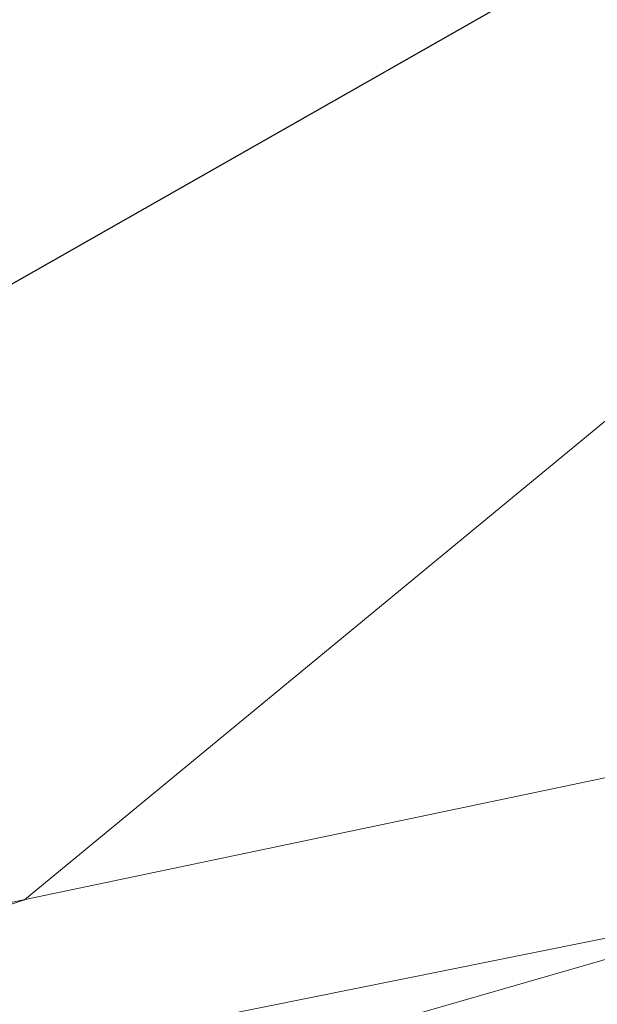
# Model space of a CAD drawing. Extents: x 1620613 to 1693141, y 557269 to 607790.
# Tile 156 of 256: x 1620820.32 to 1620821.56, y 607272.76 to 607274.87. Entities that reach past the tile are written whole.
import ezdxf

# ---------------------------------------------------------------- set-up
doc = ezdxf.new("R2010")
doc.units = 0
doc.header["$LTSCALE"] = 10
doc.header["$MEASUREMENT"] = 0
doc.linetypes.add('DGN Style 2', pattern=[7.346996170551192, 4.408197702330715, -2.938798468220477])
doc.linetypes.add('DGN Style 3', pattern=[10.28579463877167, 7.346996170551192, -2.938798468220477])
for name, color, linetype, lineweight in [('BD_X_Building', 241, 'Continuous', 0), ('DT_X_Contour_Major', 132, 'DGN Style 3', 30), ('DT_X_Contour_Minor', 136, 'DGN Style 3', 0), ('SV_X_Top_of_Bank', 97, 'DGN Style 2', 0), ('XS_X_Ground_Line', 92, 'DGN Style 3', 13)]:
    doc.layers.add(name, color=color, linetype=linetype, lineweight=lineweight)

# ---------------------------------------------------------------- blocks, each defined once
blk = doc.blocks.new('*U1004')
at = {"layer": 'DT_X_Contour_Major', "elevation": 1.400041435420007, "flags": 128}
blk.add_lwpolyline([(-21.93976150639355, 52.43080084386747), (-24.55939365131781, 50.56623233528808), (-25.07324931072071, 50.20075540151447), (-25.49211679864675, 49.90342538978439), (-25.81599611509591, 49.67424229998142), (-26.04488725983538, 49.51320613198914), (-26.5286127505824, 49.17463891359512), (-26.86069815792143, 48.89643813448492), (-27.49416026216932, 48.31576121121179), (-28.42899906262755, 47.43260814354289), (-29.66521455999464, 46.24697893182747), (-33.36362481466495, 42.68199950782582), (-34.63789799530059, 41.43113654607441), (-35.6869098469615, 40.35228222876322), (-36.51066036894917, 39.44543655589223), (-37.10914956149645, 38.71059952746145), (-39.37648935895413, 35.68271356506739), (-39.14461140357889, 34.72440318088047), (-39.11748551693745, 34.53703988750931), (-39.13548412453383, 34.38565445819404), (-39.19860722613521, 34.270246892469), (-39.30685482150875, 34.19081719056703), (-39.65568106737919, 34.02697513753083), (-39.80547600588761, 33.95399467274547), (-39.99324113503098, 33.85793481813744), (-40.21897645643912, 33.73879557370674), (-40.48268196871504, 33.59657693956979), (-41.23652359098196, 33.18655472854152), (-41.48677899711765, 33.04911515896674), (-41.67216399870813, 32.94431310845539), (-41.79267859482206, 32.87214857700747), (-41.8483227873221, 32.83262156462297), (-41.91021342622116, 32.77073289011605), (-41.93535763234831, 32.74787348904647), (-41.9643722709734, 32.72571179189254), (-41.99725734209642, 32.704247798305), (-42.03401284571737, 32.68348150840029), (-42.13718809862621, 32.62903500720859), (-42.17056614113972, 32.6109156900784), (-42.19331882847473, 32.59739261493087), (-42.20544616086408, 32.58846578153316), (-42.20694813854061, 32.58413519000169), (-42.19678627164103, 32.57871526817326), (-42.24759114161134, 32.55830200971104), (-42.40762715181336, 32.50112717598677), (-42.67689430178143, 32.40719076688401), (-43.05539259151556, 32.27649278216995), (-44.2103628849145, 31.87894938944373), (-44.59880446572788, 31.7446870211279), (-44.89790148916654, 31.64005746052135), (-45.107653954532, 31.5650607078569), (-45.22806186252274, 31.51969676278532), (-45.43002354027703, 31.43823665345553), (-45.49723870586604, 31.41096942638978), (-45.5474129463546, 31.39026282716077), (-45.58054626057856, 31.37611685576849), (-45.59663864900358, 31.36853151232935), (-45.61683045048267, 31.35705143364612), (-45.64332445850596, 31.34364673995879), (-45.70766263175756, 31.31204271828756), (-45.80984497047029, 31.26223936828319), (-45.94987147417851, 31.1942366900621), (-46.37373437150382, 30.98863044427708), (-46.60722330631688, 30.88066116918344), (-46.98979293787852, 30.71095802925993), (-47.52144326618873, 30.47952102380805), (-48.2021742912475, 30.18635015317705), (-50.21623128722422, 29.32224934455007), (-51.00338110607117, 28.98437580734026), (-51.85428781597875, 28.61883080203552), (-52.76895141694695, 28.22561432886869), (-53.7473719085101, 27.80472638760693), (-56.44150240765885, 26.64546325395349), (-57.53962421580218, 26.16893911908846), (-58.81339176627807, 25.60881406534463), (-60.26280505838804, 24.96508809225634), (-61.88786409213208, 24.23776120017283), (-66.45554917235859, 22.18675492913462), (-68.09062899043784, 21.45315311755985), (-69.57010463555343, 20.7906023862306), (-70.89397610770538, 20.1991027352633), (-72.06224340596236, 19.67865416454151), (-74.97015063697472, 18.38552608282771), (-76.15826667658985, 17.85616739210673), (-77.54168437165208, 17.23793738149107), (-79.12040372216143, 16.53083605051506), (-80.89442472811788, 15.73486339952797), (-85.88554961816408, 13.49377457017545), (-87.62136641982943, 12.71386338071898), (-89.0854731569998, 12.05494643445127), (-90.27786982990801, 11.51702373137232), (-91.19855643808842, 11.10009527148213), (-93.29144064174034, 10.1496117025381), (-94.07535680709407, 9.793956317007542), (-94.85744215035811, 9.439852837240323), (-95.6376966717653, 9.08730126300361), (-96.4161203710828, 8.736301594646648), (-98.48947580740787, 7.802371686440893), (-99.23885750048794, 7.464915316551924), (-99.93198600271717, 7.152993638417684), (-100.5688613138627, 6.866606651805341), (-101.1494834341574, 6.605754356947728), (-102.6228048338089, 5.94419449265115), (-103.1514858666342, 5.705517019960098), (-103.6325379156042, 5.485654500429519), (-104.065960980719, 5.284606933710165), (-104.4517550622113, 5.102374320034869), (-105.4170339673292, 4.641507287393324), (-105.7694686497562, 4.47372590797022), (-106.1028135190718, 4.316032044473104), (-106.4170685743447, 4.168425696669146), (-106.7122338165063, 4.030906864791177), (-107.4738880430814, 3.677640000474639), (-107.7785452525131, 3.536887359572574), (-108.1212762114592, 3.379579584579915), (-108.502080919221, 3.205716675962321), (-108.9209593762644, 3.015298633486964), (-110.0887335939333, 2.485443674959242), (-110.4712485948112, 2.312849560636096), (-110.7429629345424, 2.192458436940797), (-110.9038766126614, 2.124270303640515), (-110.9539896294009, 2.108285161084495), (-110.9398901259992, 2.13526210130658), (-110.9489432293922, 2.137609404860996), (-110.9866771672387, 2.124418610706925), (-111.0530919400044, 2.095689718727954), (-111.1481875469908, 2.05142272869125), (-111.4400169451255, 1.912659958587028), (-111.5377982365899, 1.866876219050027), (-111.612270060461, 1.833597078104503), (-111.6634324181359, 1.812822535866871), (-111.6912853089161, 1.804552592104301), (-111.7344803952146, 1.799172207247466), (-111.762095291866, 1.790682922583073), (-111.8125436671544, 1.769250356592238), (-111.885825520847, 1.734874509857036), (-111.9819408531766, 1.687555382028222), (-112.2686930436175, 1.544113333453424), (-112.3985299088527, 1.479032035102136), (-112.5729763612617, 1.391369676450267), (-112.7920324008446, 1.281126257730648), (-113.0556980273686, 1.148301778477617), (-114.3902266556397, 0.4757650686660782), (-114.7635977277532, -0.3447833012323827), (-114.8748791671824, -0.5615521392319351), (-115.048707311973, -0.8601950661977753), (-115.2850821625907, -1.240712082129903), (-115.5840037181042, -1.703103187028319), (-116.4645234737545, -3.045311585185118), (-116.8413496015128, -3.571592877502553), (-117.3114381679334, -4.14378045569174), (-117.8747891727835, -4.761874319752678), (-118.5314026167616, -5.425874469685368), (-120.4067217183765, -7.257749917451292), (-121.1277644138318, -7.920910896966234), (-121.8844031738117, -8.536487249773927), (-122.6766379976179, -9.104478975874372), (-123.5044688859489, -9.624886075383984), (-125.7594793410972, -10.94919217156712), (-126.6775372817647, -11.49014861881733), (-127.7404532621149, -12.11978838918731), (-128.9482272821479, -12.83811148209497), (-130.3008593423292, -13.64511789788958), (-134.101022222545, -15.91537943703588), (-135.3573783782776, -16.66637514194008), (-136.276324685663, -17.21666610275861), (-136.8578611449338, -17.56625231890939), (-137.1019877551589, -17.71513379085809), (-137.5155896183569, -17.98126051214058), (-138.0021783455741, -18.29434967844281), (-139.7976898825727, -19.44964814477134), (-142.9226688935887, -21.46037510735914), (-144.2252609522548, -22.26990701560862), (-145.7893028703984, -23.19045751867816), (-147.6147946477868, -24.22202661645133), (-149.7017362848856, -25.36461430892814), (-155.6155137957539, -28.55953961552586), (-157.5561379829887, -29.60797401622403), (-158.9426774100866, -30.35708323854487), (-159.7751320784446, -30.80686728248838), (-160.0535019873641, -30.95732614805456), (-160.0570420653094, -30.95944955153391), (-160.0854222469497, -30.97484128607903), (-160.1679077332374, -31.01942393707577), (-160.3044985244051, -31.09319750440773), (-161.5113554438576, -31.74477505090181), (-161.6256752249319, -31.79949204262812), (-161.6474569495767, -31.80970840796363), (-161.6638079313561, -31.81690736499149), (-161.6747281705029, -31.82108891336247), (-161.6802176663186, -31.8222530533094), (-161.6876153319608, -31.82133421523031), (-161.9299380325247, -31.95611541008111), (-162.6513578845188, -32.3611481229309), (-163.8518748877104, -33.03643235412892), (-165.5314890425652, -33.98196810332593), (-170.6492563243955, -36.86373212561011), (-172.5723847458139, -37.9128201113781), (-174.5034445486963, -38.89876105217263), (-176.4424357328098, -39.82155494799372), (-178.3893582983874, -40.68120179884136), (-183.5917269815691, -42.88939734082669), (-185.3273554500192, -43.62527062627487), (-186.6324643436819, -44.17674382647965), (-187.5070536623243, -44.54381694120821), (-187.9511234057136, -44.72648997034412), (-188.5612832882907, -44.96775126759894), (-188.7629008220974, -45.04776677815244), (-188.9101335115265, -45.10686733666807), (-189.0029813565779, -45.1450529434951), (-189.0414443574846, -45.16232359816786), (-189.0714992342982, -45.18049207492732), (-189.63210551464, -45.52159093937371), (-190.315957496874, -45.93774475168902), (-191.2688420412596, -46.51763481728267), (-196.3433792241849, -49.60583971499), (-202.8910931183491, -52.39049943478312), (-204.1230099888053, -52.91439581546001), (-205.0125975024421, -53.29265936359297), (-205.5598556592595, -53.52529007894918), (-205.7647844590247, -53.61228796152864), (-205.9841149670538, -53.70441025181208), (-206.304465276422, -53.83896245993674), (-207.5183382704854, -54.3488083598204), (-209.6463221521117, -55.24259532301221), (-210.5580805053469, -55.61734610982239), (-211.697367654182, -56.07125824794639), (-213.0641835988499, -56.60433173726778), (-214.6585283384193, -57.21656657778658), (-219.2134860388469, -58.95474128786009), (-220.7191495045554, -59.52947263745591), (-221.8199216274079, -59.95003565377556), (-222.5158024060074, -60.21643033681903), (-222.806791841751, -60.32865668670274), (-223.0429085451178, -60.42236917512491), (-223.366670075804, -60.54776194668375), (-224.1608671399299, -60.85365589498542), (-225.4254997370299, -61.34005101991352), (-227.1605678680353, -62.00694732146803), (-232.4146635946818, -64.02600569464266), (-234.3447776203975, -64.77087480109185), (-236.194547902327, -65.49118834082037), (-237.9639744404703, -66.18694631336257), (-239.6530572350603, -66.85814871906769), (-244.0501530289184, -68.61528104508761), (-245.5468302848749, -69.21262640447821), (-246.7390402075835, -69.6868132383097), (-247.6267827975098, -70.03784154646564), (-248.2100580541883, -70.26571132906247), (-249.3595022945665, -70.70915271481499), (-249.8617549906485, -70.88904846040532), (-250.5064298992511, -71.09615465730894), (-251.2935270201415, -71.33047130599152), (-252.2230463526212, -71.59199840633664), (-254.8916608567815, -72.32568460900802), (-255.9925903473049, -72.5987218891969), (-257.2939179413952, -72.8675690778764), (-258.7956436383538, -73.13222617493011), (-260.4977674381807, -73.39269318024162), (-265.3039617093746, -74.08168507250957), (-266.1266109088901, -74.56554924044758), (-264.9899128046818, -75.5003978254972), (-261.8938673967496, -76.8862308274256), (-256.8384746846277, -78.72304824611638), (-240.7449643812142, -84.22254058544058), (-235.4237471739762, -86.00029451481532), (-231.5302282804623, -87.20893704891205), (-229.0644077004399, -87.84846818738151), (-228.0262854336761, -87.91888793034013), (-227.1615571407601, -87.34785871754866), (-226.6587336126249, -87.28293034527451), (-225.7988092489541, -87.5164171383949), (-224.581784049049, -88.04831909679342), (-223.0076580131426, -88.87863622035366), (-218.3338541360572, -91.49070210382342), (-216.7270128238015, -92.33611458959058), (-215.4118417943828, -92.91330263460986), (-214.3883410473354, -93.22226623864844), (-213.6565105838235, -93.26300540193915), (-212.0938563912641, -93.0140105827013), (-211.4662516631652, -92.86694058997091), (-210.755428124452, -92.61247672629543), (-209.9613857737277, -92.25061899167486), (-209.0841246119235, -91.78136738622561), (-206.6338030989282, -90.38683794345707), (-205.8058606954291, -89.91874913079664), (-205.159774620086, -89.56037977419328), (-204.6955448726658, -89.31172987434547), (-204.4131714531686, -89.17279943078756), (-203.9026507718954, -88.9486108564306), (-203.5535843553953, -88.8066317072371), (-202.8892756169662, -88.54883569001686), (-201.9097245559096, -88.17522280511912), (-200.6149311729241, -87.68579305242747), (-196.7418257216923, -86.22622455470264), (-195.355017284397, -85.68387052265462), (-194.0994210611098, -85.15148479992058), (-192.9750370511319, -84.62906738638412), (-191.9818652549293, -84.11661828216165), (-189.5083567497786, -82.76337841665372), (-188.5476012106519, -82.26692584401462), (-187.5204659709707, -81.79249802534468), (-186.4269510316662, -81.34009496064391), (-185.2670563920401, -80.90971665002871), (-182.085497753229, -79.79140749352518), (-181.0110235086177, -79.41236451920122), (-180.1737697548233, -79.11396746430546), (-179.5737364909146, -78.89621632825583), (-179.21092371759, -78.759111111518), (-178.5597169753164, -78.50102509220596), (-178.274725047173, -78.3896349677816), (-177.9081543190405, -78.24902910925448), (-177.4600047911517, -78.07920751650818), (-176.9302764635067, -77.88017018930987), (-175.408895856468, -77.31044967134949), (-174.5538751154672, -76.98286888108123), (-173.1298483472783, -76.42741689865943), (-171.1368155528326, -75.64409372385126), (-168.5747767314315, -74.63289935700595), (-160.9839985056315, -71.63255278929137), (-158.4766794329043, -70.64185147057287), (-156.6478058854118, -69.92000744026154), (-155.4973778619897, -69.46702069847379), (-155.0253953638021, -69.28289124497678), (-154.6713694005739, -69.15035575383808), (-154.5121142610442, -69.0797579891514), (-154.2998683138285, -68.96736631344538), (-154.0346315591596, -68.81318072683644), (-153.7164039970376, -68.61720122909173), (-152.7971427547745, -68.0388640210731), (-152.4399201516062, -67.82467224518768), (-152.0576982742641, -67.61584982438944), (-151.6504771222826, -67.41239675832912), (-151.2182566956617, -67.21431304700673), (-150.0323365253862, -66.69324895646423), (-149.3015528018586, -66.38509097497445), (-147.9986417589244, -65.85141509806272), (-146.1236033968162, -65.09222132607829), (-143.6764377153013, -64.10750965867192), (-136.3878261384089, -61.18092135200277), (-133.9313332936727, -60.20287306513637), (-132.028313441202, -59.46366943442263), (-130.6787665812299, -58.96331045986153), (-129.8826927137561, -58.70179614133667), (-128.497793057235, -58.32288416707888), (-128.0267585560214, -58.18077637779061), (-127.6523297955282, -58.03863699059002), (-127.3745067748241, -57.89646600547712), (-127.1932894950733, -57.75426342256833), (-126.5730222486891, -57.09057764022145), (-125.4518074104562, -56.28434362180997), (-125.2397673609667, -56.13298969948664), (-125.0841678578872, -56.02445679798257), (-124.9850089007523, -55.95874491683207), (-124.9422904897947, -55.93585405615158), (-124.9036287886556, -55.93190645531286), (-124.8623317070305, -55.92013990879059), (-124.7674367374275, -55.88780096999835), (-124.6189438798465, -55.83488963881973), (-124.4168531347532, -55.76140591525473), (-123.8064806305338, -55.53801946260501), (-123.6182173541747, -55.46776073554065), (-123.5112069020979, -55.42452439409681), (-123.4854492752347, -55.40831043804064), (-123.5409444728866, -55.41911886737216), (-123.7972687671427, -55.48397119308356), (-123.8427438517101, -55.48782075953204), (-123.786925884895, -55.45073021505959), (-123.6298148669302, -55.37269955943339), (-123.3714107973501, -55.25372879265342), (-122.5472758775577, -54.88188659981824), (-122.2488896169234, -54.74987128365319), (-121.971832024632, -54.6327069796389), (-121.7161031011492, -54.53039368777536), (-121.4817028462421, -54.44293140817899), (-120.8850737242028, -54.22950001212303), (-120.6556228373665, -54.14126993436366), (-120.414742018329, -54.03665324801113), (-120.1624312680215, -53.91564995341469), (-119.8986905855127, -53.77826005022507), (-119.1801421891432, -53.3900381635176), (-118.9409370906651, -53.26113986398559), (-118.7622330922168, -53.16561138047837), (-118.6440301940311, -53.10345271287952), (-118.5863283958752, -53.07466386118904), (-118.5131250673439, -53.04238667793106), (-118.4701447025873, -53.02354976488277), (-118.3961061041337, -52.99124691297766), (-118.2910092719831, -52.94547812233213), (-117.7503630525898, -52.71032952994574), (-117.6174472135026, -52.65230406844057), (-117.522068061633, -52.61016308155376), (-117.4642255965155, -52.58390656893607), (-117.4439198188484, -52.57353453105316), (-117.4398199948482, -52.56705506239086), (-117.3827222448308, -52.54133328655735), (-117.2145038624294, -52.46902756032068), (-116.9351648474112, -52.35013788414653), (-116.5447051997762, -52.18466425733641), (-115.3553186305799, -51.68128931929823), (-114.8990938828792, -51.48572081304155), (-114.4224595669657, -51.27654649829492), (-113.9254156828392, -51.0537663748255), (-113.4079622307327, -50.81738044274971), (-112.0008735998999, -50.16887687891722), (-111.4547230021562, -49.91842484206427), (-110.8715876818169, -49.65344640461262), (-110.2514676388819, -49.37394156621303), (-109.5943628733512, -49.07991032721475), (-107.7927705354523, -48.27645848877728), (-107.090655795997, -47.96398079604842), (-106.3355058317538, -47.62913659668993), (-105.5273206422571, -47.27192589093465), (-104.6661002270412, -46.89234867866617), (-102.2987988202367, -45.85032077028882), (-101.2714422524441, -45.39665554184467), (-99.96484860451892, -44.81718078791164), (-98.37901787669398, -44.11189650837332), (-96.51395006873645, -43.28080270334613), (-91.16811980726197, -40.89680652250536), (-89.26102584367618, -40.0453804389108), (-87.54911664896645, -39.27909932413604), (-86.0323922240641, -38.59796317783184), (-84.71085256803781, -38.00197200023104), (-81.44699317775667, -36.52618881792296), (-80.293932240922, -36.00492454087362), (-79.28264397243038, -35.54796909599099), (-78.41312837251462, -35.1553224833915), (-77.68538544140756, -34.82698470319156), (-75.93376785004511, -34.03716239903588), (-75.10988197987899, -33.6668916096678), (-73.95193756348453, -33.14844596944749), (-72.45993460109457, -32.48182547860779), (-70.63387309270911, -31.66703013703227), (-65.31896434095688, -29.29667609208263), (-63.50355186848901, -28.48642948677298), (-62.04349601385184, -27.83345520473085), (-60.93879677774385, -27.33775324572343), (-60.18945415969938, -26.99932360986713), (-58.66501600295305, -26.30654101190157), (-58.14795203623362, -26.07113343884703), (-57.74008875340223, -25.88449766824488), (-57.44142615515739, -25.74663369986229), (-57.25196424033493, -25.65754153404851), (-56.89233338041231, -25.48499149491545), (-56.73431448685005, -25.40837477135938), (-56.52998095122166, -25.30793713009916), (-56.27933277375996, -25.18367857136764), (-55.98236995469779, -25.03559909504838), (-55.12871624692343, -24.60895926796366), (-54.8021015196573, -24.44762802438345), (-54.46249761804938, -24.28361416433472), (-54.10990454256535, -24.11691768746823), (-53.74432229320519, -23.94753859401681), (-52.75211739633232, -23.49228418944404), (-52.42637755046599, -23.34355442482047), (-52.19331168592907, -23.2388059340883), (-52.05291980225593, -23.17803871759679), (-52.00520189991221, -23.1612527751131), (-52.00151946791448, -23.17513196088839), (-51.98305213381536, -23.17130073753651), (-51.93041195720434, -23.14939767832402), (-51.84359893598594, -23.10942278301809), (-51.7226130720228, -23.05137605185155), (-51.35442030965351, -22.87248898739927), (-51.18149440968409, -22.78856505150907), (-50.93886128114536, -22.67095854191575), (-50.62652092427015, -22.51966945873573), (-50.24447333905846, -22.3346978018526), (-49.13273680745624, -21.79652995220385), (-48.77037147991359, -21.6214448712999), (-48.51707789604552, -21.49981551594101), (-48.37285605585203, -21.43164188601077), (-48.33770595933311, -21.41692398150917), (-48.38940136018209, -21.44895053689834), (-48.3976456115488, -21.45544617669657), (-48.38360681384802, -21.4509131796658), (-48.34728496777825, -21.43535154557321), (-48.28868007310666, -21.40876127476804), (-48.10268962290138, -21.32314903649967), (-48.03213329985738, -21.30118519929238), (-47.95995716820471, -21.29950286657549), (-47.88616122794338, -21.31810203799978), (-47.81074547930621, -21.35698271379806), (-47.45502576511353, -21.58574937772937), (-45.55152152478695, -20.24910547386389), (-45.08505867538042, -19.82915585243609), (-44.50145765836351, -19.14215437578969), (-43.80071847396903, -18.18810104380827), (-42.98284112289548, -16.96699585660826), (-40.64565062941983, -13.35464621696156), (-39.77070517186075, -12.12359074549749), (-38.89876166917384, -11.13968656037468), (-38.02982012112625, -10.40293366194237), (-37.16388052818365, -9.913332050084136), (-34.85871088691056, -8.937262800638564), (-34.08547835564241, -8.609855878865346), (-32.86025377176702, -8.091063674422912), (-32.50081392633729, -7.93886742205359), (-32.09393456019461, -7.67333186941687), (-31.14287634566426, -6.990872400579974), (-29.6476392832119, -5.891489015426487), (-27.60822337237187, -4.375181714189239), (-21.44420914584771, 0.2242029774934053), (-19.34036521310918, 1.7820458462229), (-17.65184408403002, 3.006035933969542), (-16.37864575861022, 3.896173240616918), (-15.52077023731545, 4.452457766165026), (-13.78686591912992, 5.490746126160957), (-13.19183777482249, 5.851244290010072), (-12.70718158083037, 6.154022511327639), (-12.33289733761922, 6.399080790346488), (-12.06898504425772, 6.586419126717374), (-11.51238152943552, 7.009028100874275), (-11.05634449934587, 7.306734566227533), (-10.10568604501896, 7.882897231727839), (-8.660406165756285, 8.737516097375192), (-6.720504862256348, 9.870591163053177), (-0.887939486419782, 13.26339960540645), (1.074877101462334, 14.40601187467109), (2.588902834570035, 15.28924235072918), (3.654137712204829, 15.91309103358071), (4.270581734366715, 16.27755792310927), (5.316044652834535, 16.90362723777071), (5.960527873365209, 17.29922631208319), (7.109880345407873, 18.01647154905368), (8.76410206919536, 19.05536294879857), (10.9231930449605, 20.41590051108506), (22.17697918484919, 27.51558351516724), (22.45916810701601, 27.57716344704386), (22.5727155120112, 27.45159017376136), (22.79241961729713, 27.04847895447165), (23.11828042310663, 26.36782978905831), (23.55029792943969, 25.40964267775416), (25.8140785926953, 20.2905142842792)], dxfattribs=at)
at = {"layer": 'DT_X_Contour_Minor', "transparency": 33554559, "elevation": 1.800041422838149, "flags": 128}
blk.add_lwpolyline([(-24.18095962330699, 52.19456630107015), (-26.13961108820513, 50.80046222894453), (-26.52381164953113, 50.52720175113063), (-26.83699127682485, 50.30489349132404), (-27.07914997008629, 50.13353744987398), (-27.25028772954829, 50.01313362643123), (-27.6119605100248, 49.75999305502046), (-27.86025474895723, 49.55198737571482), (-28.33388288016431, 49.11782576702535), (-29.03284490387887, 48.4575082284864), (-29.95714082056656, 47.57103476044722), (-32.72237512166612, 44.90556427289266), (-33.69162985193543, 43.94827698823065), (-34.52546831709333, 43.07551799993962), (-35.22389051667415, 42.287287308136), (-35.78689645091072, 41.58358491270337), (-37.10769058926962, 39.81974958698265), (-37.57608096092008, 39.21586285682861), (-37.99065647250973, 38.72707916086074), (-38.35141712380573, 38.35339849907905), (-38.65836291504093, 38.09482087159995), (-39.40513187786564, 37.55875124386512), (-39.65607010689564, 37.37009547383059), (-39.84880807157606, 37.20618038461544), (-39.98334577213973, 37.06700597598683), (-40.05968320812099, 36.95257224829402), (-40.18564935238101, 36.68040321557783), (-40.22203130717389, 36.57873467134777), (-40.23670256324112, 36.47785581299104), (-40.22966312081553, 36.37776664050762), (-40.20091298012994, 36.27846715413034), (-40.01608735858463, 35.81691215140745), (-40.15048069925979, 35.74531068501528), (-40.16360001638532, 35.73708894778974), (-40.14536082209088, 35.74311007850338), (-40.09576311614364, 35.76337407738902), (-40.01480689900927, 35.79788094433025), (-39.75711230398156, 35.90888974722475), (-39.66908160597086, 35.93833058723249), (-39.59826045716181, 35.94339650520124), (-39.54464885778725, 35.924087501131), (-39.50824680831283, 35.88040357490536), (-39.43412074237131, 35.73141320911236), (-39.40460542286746, 35.66106522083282), (-39.37165401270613, 35.56176403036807), (-39.33526651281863, 35.4335096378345), (-39.29544292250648, 35.2763020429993), (-39.18466522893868, 34.81847752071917), (-39.17252586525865, 34.65688272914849), (-39.21919104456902, 34.51546674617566), (-39.32466076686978, 34.39422957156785), (-39.48893503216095, 34.2931712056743), (-40.00540579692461, 34.0505873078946), (-40.19436498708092, 33.96038744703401), (-40.37388948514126, 33.87172578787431), (-40.54397928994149, 33.78460233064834), (-40.70463440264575, 33.69901707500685), (-41.12046844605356, 33.47284066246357), (-41.26366915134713, 33.39187158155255), (-41.38139573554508, 33.31859664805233), (-41.4736481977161, 33.25301586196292), (-41.54042653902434, 33.19512922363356), (-41.68453661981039, 33.05102371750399), (-41.74308398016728, 32.99779644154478), (-41.81064350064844, 32.94619374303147), (-41.88721518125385, 32.89621562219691), (-41.97279902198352, 32.84786207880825), (-42.21303881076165, 32.72108539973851), (-42.29075835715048, 32.67889523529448), (-42.34373715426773, 32.64740725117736), (-42.37197520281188, 32.62662144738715), (-42.37547250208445, 32.61653782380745), (-42.35181096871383, 32.60391773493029), (-42.39091265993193, 32.583645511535), (-42.52596388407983, 32.53229390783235), (-42.75696464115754, 32.44986292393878), (-43.08391493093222, 32.33635255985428), (-44.0837150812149, 31.99221908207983), (-44.42547770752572, 31.87377317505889), (-44.70091547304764, 31.776535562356), (-44.91002837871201, 31.70050624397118), (-45.05281642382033, 31.64568522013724), (-45.34515139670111, 31.52777354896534), (-45.44244383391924, 31.48830485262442), (-45.51506991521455, 31.45833251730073), (-45.56302964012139, 31.43785654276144), (-45.58632300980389, 31.42687692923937), (-45.61555018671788, 31.41025977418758), (-45.65389966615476, 31.39085678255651), (-45.74702772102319, 31.34511067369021), (-45.89493435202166, 31.27302144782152), (-46.0976195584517, 31.1745891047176), (-46.71115154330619, 30.87697870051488), (-46.99779240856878, 30.74271758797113), (-47.39756601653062, 30.56314205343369), (-47.91047236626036, 30.33825209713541), (-48.53651145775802, 30.06804771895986), (-50.35679269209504, 29.28708348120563), (-51.06820952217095, 28.98171731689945), (-51.83724908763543, 28.65134200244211), (-52.66391138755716, 28.29595753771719), (-53.54819642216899, 27.91556392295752), (-55.9831201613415, 26.86783541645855), (-57.01666897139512, 26.41871289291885), (-58.29112259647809, 25.85714170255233), (-59.80648103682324, 25.18312184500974), (-61.56274429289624, 24.39665332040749), (-66.5673193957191, 22.14947236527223), (-68.33273958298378, 21.3572880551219), (-69.87556881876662, 20.66612084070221), (-71.19580710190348, 20.07597072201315), (-72.29345443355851, 19.58683769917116), (-74.92372604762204, 18.41717243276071), (-76.0391293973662, 17.92006916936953), (-77.4126357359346, 17.30600832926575), (-79.04424506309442, 16.57498991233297), (-80.93395737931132, 15.72701391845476), (-86.31732754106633, 13.30980116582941), (-88.17255430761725, 12.47632087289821), (-89.70070698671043, 11.78878955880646), (-90.90178557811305, 11.24720722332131), (-91.77579008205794, 10.85157386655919), (-93.67036997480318, 9.991150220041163), (-94.38000876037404, 9.669193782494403), (-95.0879901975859, 9.348642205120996), (-95.79431428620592, 9.02949548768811), (-96.49898102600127, 8.71175363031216), (-98.37588253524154, 7.866315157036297), (-99.06783932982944, 7.55473544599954), (-99.73603358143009, 7.254075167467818), (-100.380465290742, 6.964334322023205), (-101.0011344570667, 6.685512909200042), (-102.6245688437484, 5.956548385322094), (-103.1982293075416, 5.697795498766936), (-103.7016349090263, 5.468260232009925), (-104.1347856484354, 5.26794258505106), (-104.4976815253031, 5.096842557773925), (-105.3717307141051, 4.679532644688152), (-105.6991237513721, 4.523773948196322), (-106.0257659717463, 4.369480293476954), (-106.3516573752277, 4.216651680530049), (-106.6767979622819, 4.065288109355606), (-107.5428384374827, 3.663605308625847), (-107.8765955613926, 3.5093037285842), (-108.228336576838, 3.347661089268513), (-108.5980614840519, 3.178677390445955), (-108.9857702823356, 3.002352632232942), (-110.0436389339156, 2.522365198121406), (-110.3899303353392, 2.366441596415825), (-110.6354030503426, 2.258661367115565), (-110.7800570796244, 2.199024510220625), (-110.8238924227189, 2.187531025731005), (-110.8063617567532, 2.221072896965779), (-110.8176179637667, 2.22399142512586), (-110.864534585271, 2.207590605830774), (-110.9471116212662, 2.171870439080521), (-111.065349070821, 2.116830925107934), (-111.4281961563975, 1.944299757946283), (-111.549772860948, 1.887374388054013), (-111.6423676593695, 1.845996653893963), (-111.7059805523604, 1.820166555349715), (-111.7406115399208, 1.809884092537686), (-111.7943182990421, 1.803194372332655), (-111.8286533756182, 1.792639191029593), (-111.8913785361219, 1.765990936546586), (-111.9824937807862, 1.723249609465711), (-112.1019991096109, 1.66441520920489), (-112.4585334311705, 1.486066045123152), (-112.6107108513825, 1.409811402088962), (-112.7998423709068, 1.314809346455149), (-113.0259279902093, 1.201059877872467), (-113.2889677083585, 1.068562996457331), (-114.0396790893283, 0.69024142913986), (-114.2872314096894, 0.568059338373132), (-114.4668548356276, 0.4852542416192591), (-114.5785493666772, 0.4418261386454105), (-114.6223150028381, 0.4377750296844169), (-114.648451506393, 0.4794747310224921), (-114.6577560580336, 0.4941408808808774), (-114.6660673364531, 0.5068645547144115), (-114.6733853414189, 0.5176457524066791), (-114.6797100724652, 0.5264844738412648), (-114.7069078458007, 0.5631993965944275), (-114.8184190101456, 0.5857427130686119), (-114.8512880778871, 0.5817863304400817), (-114.9021047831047, 0.5602557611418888), (-114.9708691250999, 0.521151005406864), (-115.0575811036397, 0.4644720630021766), (-115.3127432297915, 0.2898959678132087), (-115.4414968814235, 0.1639744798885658), (-115.6363862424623, -0.08285791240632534), (-115.8974113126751, -0.4506012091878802), (-116.2245720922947, -0.9392554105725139), (-117.1851817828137, -2.403547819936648), (-117.5714658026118, -2.953456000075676), (-118.0098605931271, -3.504961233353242), (-118.500366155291, -4.058063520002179), (-119.0429824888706, -4.612762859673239), (-120.5594404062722, -6.094090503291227), (-121.1927058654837, -6.659830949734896), (-121.9551588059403, -7.246056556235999), (-122.8467992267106, -7.852767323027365), (-123.8676271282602, -8.479963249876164), (-126.7620848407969, -10.17979926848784), (-127.864000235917, -10.8284669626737), (-128.9989031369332, -11.49959303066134), (-130.1667935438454, -12.19317747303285), (-131.3676714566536, -12.90922028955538), (-134.6139958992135, -14.84861229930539), (-135.6910177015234, -15.49258175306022), (-136.4873397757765, -15.96994610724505), (-137.00296212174, -16.28070536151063), (-137.237884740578, -16.42485951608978), (-137.4900787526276, -16.58713046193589), (-137.7565083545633, -16.75856111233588), (-138.3666516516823, -17.1511498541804), (-139.3205086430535, -17.76489668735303), (-140.6180793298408, -18.59980161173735), (-144.5365527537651, -21.12109219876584), (-146.057583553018, -22.07550189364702), (-147.6818208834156, -23.04776303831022), (-149.4092647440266, -24.03787563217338), (-151.2399151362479, -25.04583967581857), (-156.2592582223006, -27.75754572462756), (-157.9071188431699, -28.64785731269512), (-159.0861933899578, -29.28501254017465), (-159.7964818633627, -29.66901140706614), (-160.0379842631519, -29.799853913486), (-160.0569425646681, -29.81122544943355), (-160.0890574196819, -29.82893668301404), (-160.1711832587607, -29.87354173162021), (-160.3033200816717, -29.94504059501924), (-160.4854678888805, -30.04343327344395), (-161.0378766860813, -30.34167216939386), (-161.453391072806, -30.58673781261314), (-162.2856276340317, -31.09825556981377), (-163.5345863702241, -31.8762254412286), (-165.2002672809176, -32.92064742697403), (-173.9457966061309, -38.41633829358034), (-174.5053201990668, -38.7314004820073), (-174.867815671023, -38.89980899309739), (-175.7155062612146, -39.27000787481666), (-177.0483919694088, -39.84199712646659), (-178.8664727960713, -40.61577674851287), (-184.3616151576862, -42.94824290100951), (-186.1728366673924, -43.71679719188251), (-187.4851444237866, -44.27311045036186), (-188.2985384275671, -44.61718267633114), (-188.6130186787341, -44.74901386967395), (-188.7864143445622, -44.81757567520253), (-188.8437101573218, -44.84031453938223), (-188.8855508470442, -44.85710977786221), (-188.9119364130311, -44.86796139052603), (-188.9228668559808, -44.87286937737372), (-188.931407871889, -44.87803250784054), (-188.9728376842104, -44.90323402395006), (-189.0907213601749, -44.97496622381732), (-189.2850588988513, -45.09322910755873), (-189.5558503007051, -45.25802267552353), (-190.9979358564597, -46.13563092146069), (-200.9809675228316, -50.38128774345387), (-202.8592208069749, -51.18005113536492), (-204.215538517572, -51.75677410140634), (-205.04992065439, -52.11145664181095), (-205.3623672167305, -52.24409875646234), (-205.4996439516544, -52.30175716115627), (-205.6967714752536, -52.38455384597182), (-206.1851964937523, -52.58970009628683), (-206.9649190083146, -52.91719591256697), (-208.0359390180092, -53.36704129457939), (-211.2803890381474, -54.72976173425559), (-212.5267256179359, -55.24626083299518), (-213.8323978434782, -55.77371779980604), (-215.1974057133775, -56.31213263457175), (-216.6217492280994, -56.86150533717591), (-220.4991127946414, -58.34110970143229), (-221.7850403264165, -58.8320294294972), (-222.734800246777, -59.19508533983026), (-223.3483925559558, -59.43027743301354), (-223.6258172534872, -59.53760570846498), (-223.9173929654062, -59.65332935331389), (-224.22196076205, -59.77157573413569), (-224.9169823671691, -60.039522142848), (-226.0024577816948, -60.45716857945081), (-227.4783870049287, -61.02451504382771), (-231.9348033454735, -62.73703898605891), (-233.6412232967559, -63.39652951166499), (-235.4181708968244, -64.09060813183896), (-237.2656461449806, -64.81927484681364), (-239.1836490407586, -65.5825296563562), (-244.3923602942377, -67.6639932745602), (-246.1431725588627, -68.36306236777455), (-247.4890759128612, -68.89917193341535), (-248.4300703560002, -69.27232197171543), (-248.9661558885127, -69.48251248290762), (-249.8558387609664, -69.82574114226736), (-250.2946615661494, -69.97874927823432), (-250.9438678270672, -70.1803521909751), (-251.8034575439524, -70.43054988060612), (-252.8734307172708, -70.72934234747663), (-256.0072037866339, -71.59091529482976), (-257.3000331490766, -71.91154492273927), (-258.8281914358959, -72.22725409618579), (-260.5916786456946, -72.53804281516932), (-262.5904947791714, -72.84391107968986), (-268.2344430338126, -73.6529991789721), (-269.2004858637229, -74.22120432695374), (-267.8656531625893, -75.31900369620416), (-264.229944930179, -76.94639728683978), (-258.2933611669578, -79.1033850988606), (-239.394637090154, -85.56147822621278), (-233.1634486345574, -87.66069986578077), (-228.643926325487, -89.1147949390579), (-225.8360701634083, -89.92376344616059), (-224.7398801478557, -90.08760538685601), (-224.0989283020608, -89.66434847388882), (-223.7262266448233, -89.61622242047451), (-223.0888355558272, -89.78928694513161), (-222.1867550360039, -90.18354204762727), (-221.0199850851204, -90.79898772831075), (-217.5556793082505, -92.7350969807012), (-216.3597373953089, -93.36094720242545), (-215.3701409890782, -93.78641592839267), (-214.5868900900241, -94.01150315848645), (-214.0099846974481, -94.03620889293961), (-211.7992323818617, -93.68394549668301), (-207.7296554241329, -92.34900280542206), (-206.1300878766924, -91.03043986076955), (-205.8097007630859, -90.77156042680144), (-205.5340683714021, -90.56002053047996), (-205.303190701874, -90.39582017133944), (-205.117067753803, -90.27895934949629), (-204.6804128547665, -90.0304498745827), (-204.5339060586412, -89.94748955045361), (-204.4218768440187, -89.88499068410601), (-204.3443252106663, -89.84295327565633), (-204.3012511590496, -89.82137732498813), (-204.2323571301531, -89.79112340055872), (-204.0175103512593, -89.70875089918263), (-203.4246405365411, -89.48432383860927), (-202.4537476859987, -89.11784221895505), (-201.1048318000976, -88.60930603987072), (-197.0036920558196, -87.06380348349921), (-195.53523340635, -86.48951762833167), (-194.2057122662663, -85.92578698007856), (-193.0151286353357, -85.37261153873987), (-191.963482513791, -84.8299913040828), (-189.3443428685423, -83.39707762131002), (-188.3270215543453, -82.8713957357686), (-187.2394123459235, -82.36903534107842), (-186.0815152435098, -81.88999643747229), (-184.8533302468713, -81.4342790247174), (-181.484453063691, -80.2501279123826), (-180.3467177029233, -79.84876827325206), (-179.4601695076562, -79.53280269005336), (-178.8248084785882, -79.30223116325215), (-178.4406346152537, -79.15705369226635), (-177.7510872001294, -78.88377251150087), (-177.4752271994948, -78.77552726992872), (-177.1648077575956, -78.65575243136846), (-176.8198288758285, -78.52444799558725), (-176.4402905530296, -78.38161396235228), (-175.3821091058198, -77.98535041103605), (-174.657990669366, -77.70635111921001), (-173.2792714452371, -77.1665509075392), (-171.2459514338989, -76.3659497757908), (-168.5580306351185, -75.30454772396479), (-160.5174407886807, -72.12640769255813), (-157.8664053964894, -71.07881973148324), (-155.9437416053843, -70.31966087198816), (-154.7494494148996, -69.8489311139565), (-154.2835288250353, -69.66663045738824), (-154.0122360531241, -69.56506750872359), (-153.8901976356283, -69.51096790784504), (-153.7275519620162, -69.42484131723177), (-153.5242990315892, -69.30668773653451), (-153.2804388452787, -69.15650716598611), (-152.5760020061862, -68.71332299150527), (-152.3022596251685, -68.54918621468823), (-152.0093601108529, -68.38916401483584), (-151.6973034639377, -68.23325639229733), (-151.3660896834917, -68.08146334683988), (-150.457310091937, -67.68216799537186), (-149.7965649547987, -67.40557416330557), (-148.4959142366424, -66.87526418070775), (-146.5553579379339, -66.09123804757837), (-143.9748960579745, -65.05349576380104), (-136.2404569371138, -61.94789480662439), (-133.6499864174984, -60.91447590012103), (-131.6794041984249, -60.14341989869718), (-130.3287102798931, -59.63472680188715), (-129.597904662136, -59.38839661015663), (-128.475607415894, -59.08133330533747), (-128.0837312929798, -58.95530226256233), (-127.7498258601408, -58.8075066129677), (-127.4738911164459, -58.63794635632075), (-127.2559270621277, -58.44662149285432), (-126.3740264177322, -57.50298804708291), (-125.5114376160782, -56.88272472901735), (-125.3272058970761, -56.75648262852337), (-125.1441916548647, -56.64358346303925), (-124.9623948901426, -56.54402723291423), (-124.7818156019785, -56.45781393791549), (-124.3018941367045, -56.24570239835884), (-124.1252345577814, -56.16937275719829), (-123.9551969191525, -56.09946748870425), (-123.7917812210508, -56.03598659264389), (-123.634987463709, -55.97893006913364), (-123.2257000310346, -55.83534516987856), (-123.0975281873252, -55.78019966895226), (-123.0199782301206, -55.7224518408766), (-122.9930501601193, -55.66210168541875), (-123.01674397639, -55.59914920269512), (-123.2454328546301, -55.29929885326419), (-123.5280223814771, -55.37079651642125), (-123.557898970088, -55.37377578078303), (-123.5264189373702, -55.35207171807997), (-123.4335822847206, -55.30568432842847), (-123.2793890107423, -55.23461361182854), (-122.7863981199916, -55.01218059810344), (-122.5932278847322, -54.92795936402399), (-122.383460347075, -54.84212042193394), (-122.1570955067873, -54.75466377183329), (-121.9141333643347, -54.66558941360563), (-121.2441045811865, -54.42590084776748), (-120.9864257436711, -54.32681635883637), (-120.7159108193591, -54.20932931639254), (-120.4325598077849, -54.07343972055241), (-120.1363727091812, -53.91914757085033), (-119.3294256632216, -53.48316510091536), (-119.0607926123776, -53.33840922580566), (-118.8601037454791, -53.23112845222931), (-118.7273590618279, -53.1613227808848), (-118.6625585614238, -53.1289922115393), (-118.5803494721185, -53.09274416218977), (-118.5320814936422, -53.07158985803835), (-118.4489343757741, -53.0353129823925), (-118.330908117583, -52.9839135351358), (-118.1780027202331, -52.91739151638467), (-117.723749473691, -52.71983603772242), (-117.574481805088, -52.65467205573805), (-117.4673687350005, -52.60734671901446), (-117.40241026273, -52.57786002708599), (-117.3796063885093, -52.56621198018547), (-117.3750021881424, -52.55893538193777), (-117.32292377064, -52.53514638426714), (-117.1701416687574, -52.46923683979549), (-116.916655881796, -52.36120674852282), (-116.56246641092, -52.21105611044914), (-115.4836895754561, -51.75449367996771), (-115.0592612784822, -51.57221276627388), (-114.5950590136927, -51.36779184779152), (-114.0910827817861, -51.14123092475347), (-113.547332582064, -50.89252999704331), (-112.044300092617, -50.1998075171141), (-111.4609096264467, -49.93227813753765), (-110.8380125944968, -49.64923185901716), (-110.1756089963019, -49.3506686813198), (-109.4736988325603, -49.03658860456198), (-107.5492629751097, -48.17835253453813), (-106.8173808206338, -47.85253848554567), (-106.0650612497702, -47.51877339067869), (-105.2923042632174, -47.17705725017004), (-104.4991098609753, -46.82739006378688), (-102.3566749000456, -45.88434283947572), (-101.3863502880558, -45.45568486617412), (-100.0822026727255, -44.87699636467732), (-98.44423205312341, -44.14827733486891), (-96.4724384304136, -43.26952777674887), (-90.76922476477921, -40.72615491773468), (-88.75926945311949, -39.8289467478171), (-87.00681376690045, -39.04485188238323), (-85.5118577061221, -38.37387032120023), (-84.27440127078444, -37.81600206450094), (-81.31785027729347, -36.47917111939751), (-80.27335569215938, -36.00698643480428), (-79.35728518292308, -35.59305558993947), (-78.56963874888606, -35.23737858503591), (-77.91041639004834, -34.9399554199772), (-76.32372220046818, -34.22449876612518), (-75.53716309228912, -33.87114173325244), (-74.36750640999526, -33.34766312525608), (-72.81475215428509, -32.65406294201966), (-70.87890032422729, -31.79034118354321), (-65.20583201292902, -29.2602543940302), (-63.27956802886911, -28.40062648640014), (-61.75557730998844, -27.71930785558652), (-60.63385985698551, -27.21629850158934), (-59.91441566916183, -26.89159842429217), (-58.53226218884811, -26.26347725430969), (-58.06345880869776, -26.05004163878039), (-57.69366377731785, -25.88082566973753), (-57.42287709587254, -25.75582934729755), (-57.25109876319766, -25.6750526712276), (-56.92503434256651, -25.51860773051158), (-56.77381655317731, -25.44516997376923), (-56.56471150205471, -25.34219040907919), (-56.29771918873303, -25.2096690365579), (-55.97283961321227, -25.04760585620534), (-55.02931106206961, -24.57604829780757), (-54.67752068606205, -24.40195806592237), (-54.3297959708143, -24.23335553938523), (-53.98613691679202, -24.0702407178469), (-53.64654352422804, -23.9126136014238), (-52.746382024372, -23.49959156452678), (-52.45081458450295, -23.36482985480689), (-52.23923338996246, -23.27031125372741), (-52.11163844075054, -23.21603576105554), (-52.06802973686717, -23.20200337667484), (-52.06372152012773, -23.21824116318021), (-52.04211588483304, -23.21375886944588), (-51.98053014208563, -23.18813364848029), (-51.87896429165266, -23.1413655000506), (-51.73741833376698, -23.07345442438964), (-51.3066556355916, -22.8641676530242), (-51.11980596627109, -22.77346711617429), (-50.88232898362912, -22.65833058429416), (-50.59422468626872, -22.51875805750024), (-50.25549307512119, -22.35474953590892), (-49.28470569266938, -21.88481215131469), (-48.97027855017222, -21.73316172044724), (-48.75508766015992, -21.63066346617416), (-48.63913302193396, -21.57731738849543), (-48.62241463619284, -21.5731234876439), (-48.71014727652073, -21.62747598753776), (-48.72413865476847, -21.63849978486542), (-48.70031330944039, -21.63080680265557), (-48.6386712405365, -21.60439704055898), (-48.53921244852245, -21.55927049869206), (-48.22356670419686, -21.41397734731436), (-48.10382505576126, -21.37670235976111), (-47.98133441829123, -21.37384726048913), (-47.85609479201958, -21.40541204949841), (-47.72810617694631, -21.47139672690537), (-47.12441166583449, -21.85963829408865), (-43.89396079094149, -19.59121021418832), (-43.19775608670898, -19.02601108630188), (-42.49362092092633, -18.30259716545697), (-41.78155529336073, -17.42096845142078), (-41.06155920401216, -16.38112494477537), (-39.13099568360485, -13.39725586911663), (-38.40827419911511, -12.38038078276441), (-37.688032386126, -11.56765733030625), (-36.97027024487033, -10.95908551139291), (-36.25498777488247, -10.55466532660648), (-34.35087408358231, -9.748413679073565), (-33.71216939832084, -9.477969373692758), (-33.22414061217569, -9.271325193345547), (-32.88678772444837, -9.128481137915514), (-32.70011073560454, -9.049437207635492), (-32.40320662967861, -8.923720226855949), (-31.99930430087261, -8.653783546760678), (-31.0102753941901, -7.938261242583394), (-29.4361199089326, -6.777153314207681), (-27.27683784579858, -5.170459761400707), (-20.73858357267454, -0.2918294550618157), (-18.53161800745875, 1.345858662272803), (-16.8144120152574, 2.599950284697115), (-15.58696559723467, 3.470445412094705), (-14.84927875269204, 3.957344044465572), (-13.5351265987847, 4.744278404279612), (-13.07620861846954, 5.023531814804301), (-12.68506879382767, 5.27109127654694), (-12.36170712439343, 5.486956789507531), (-12.10612361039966, 5.671128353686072), (-11.51493844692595, 6.119993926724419), (-11.03056794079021, 6.436196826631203), (-10.02084529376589, 7.048156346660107), (-8.48577050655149, 7.955872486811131), (-6.42534357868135, 9.159345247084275), (-0.230402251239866, 12.76294810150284), (1.8345676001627, 13.96469584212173), (3.383271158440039, 14.86723692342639), (4.41570842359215, 15.47057134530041), (4.931879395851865, 15.77469910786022), (5.619980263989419, 16.18676426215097), (6.044165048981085, 16.44713893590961), (6.800643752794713, 16.91921409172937), (7.889416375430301, 17.60298972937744), (9.31048291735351, 18.49846584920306), (16.71747925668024, 23.17132219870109), (21.32444000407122, 24.17666403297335), (22.23724801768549, 24.25435453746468), (23.00126030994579, 24.0565652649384), (23.6164768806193, 23.5832962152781), (24.08289772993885, 22.8345473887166), (25.91233834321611, 18.69760005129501)], dxfattribs=at)

msp = doc.modelspace()

# ---------------------------------------------------------------- linework, layer by layer
at = {"layer": 'BD_X_Building', "extrusion": (-0.0872003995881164, -0.01757193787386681, 0.9960358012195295), "elevation": -150958.6532334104, "flags": 128}
msp.add_lwpolyline([(-275127.2193994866, 1702184.122064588), (-275127.2193994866, 1702158.994261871)], dxfattribs=at)
at = {"layer": 'SV_X_Top_of_Bank', "extrusion": (0.168901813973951, -0.4467975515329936, 0.8785465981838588), "elevation": 3356.978483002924, "flags": 128}
msp.add_lwpolyline([(1730947.770607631, -3965.265990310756), (1730946.805849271, -3964.96904812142), (1730946.663359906, -3964.804005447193), (1730941.67030618, -3965.055207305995), (1730939.350192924, -3965.361981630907), (1730937.749893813, -3967.172645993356), (1730926.574366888, -3968.532772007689), (1730874.446998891, -3968.466137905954), (1730864.586120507, -3969.339779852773), (1730855.732144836, -3969.748913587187), (1730845.815665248, -3968.420788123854), (1730844.088985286, -3969.592587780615), (1730838.536446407, -3969.077424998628), (1730833.231231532, -3969.713117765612)], dxfattribs=at)
at = {"layer": 'XS_X_Ground_Line'}
msp.add_polyline3d([(1620748.095000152, 607291.7848107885, 1053.2428), (1620779.569000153, 607288.790110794, 1049.705200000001), (1620808.741000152, 607301.6346107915, 1050.297), (1620814.860000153, 607301.8937107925, 1045.258), (1620812.283100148, 607290.972910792, 1044.117), (1620815.493600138, 607284.813310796, 1044.985400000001), (1620812.734000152, 607269.0318107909, 1053.545699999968), (1620817.164000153, 607272.3163107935, 1052.106900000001), (1620822.663000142, 607273.4724107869, 1052.6158), (1620823.777000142, 607275.4086107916, 1052.462400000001), (1620833.831000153, 607276.8566107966, 1053.729599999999), (1620842.089000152, 607280.050810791, 1054.4615), (1620850.734000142, 607285.0688107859, 1053.2798), (1620880.059000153, 607282.7307107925, 1054.411), (1620881.962000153, 607280.4428107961, 1054.711700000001), (1620895.902000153, 607261.523010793, 1055.1082), (1620889.382000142, 607213.696010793, 1053.849200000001)], dxfattribs=at)

# ---------------------------------------------------------------- block references
at = {"layer": 'DT_X_Contour_Minor', "transparency": 33554559}
msp.add_blockref('*U1004', (1621028.060791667, 607365.3311666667, 1050.599958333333), dxfattribs=at)

doc.saveas('drawing.dxf')
